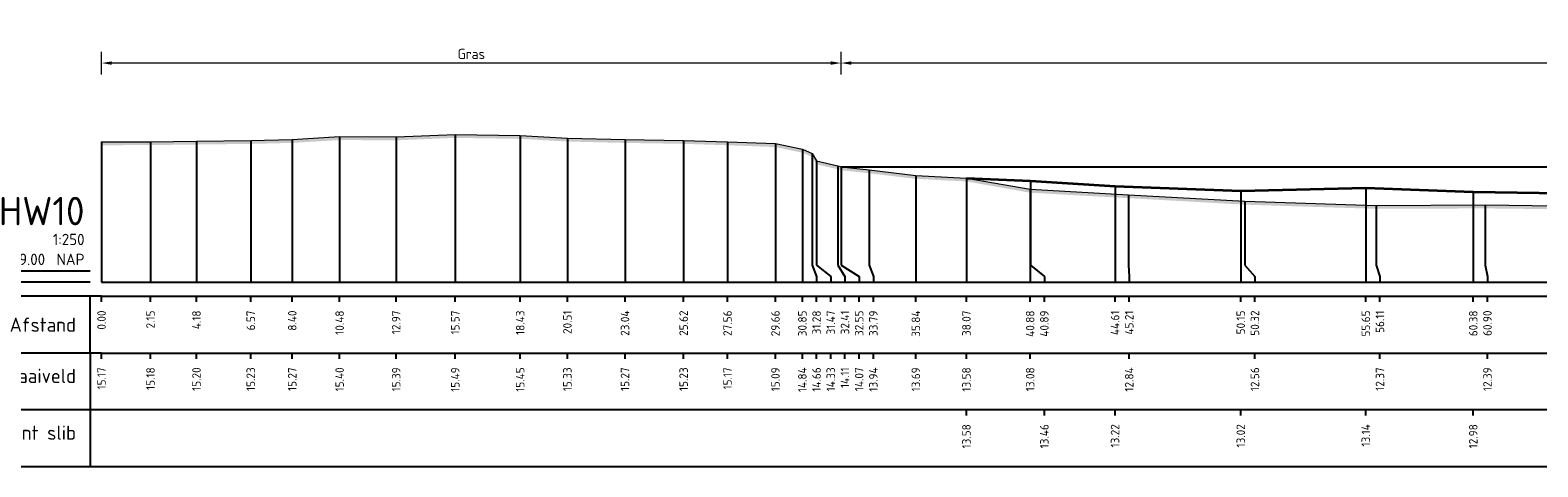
# Model space of a CAD drawing. Header units: metres. Extents: x 197882 to 206172, y 361908 to 364395.
# Tile 33 of 50: x 205781 to 205847, y 364125 to 364144. Entities that reach past the tile are written whole.
import ezdxf
from ezdxf.enums import TextEntityAlignment as Align

# ---------------------------------------------------------------- set-up
doc = ezdxf.new("R2010")
doc.units = ezdxf.units.M
doc.header["$PDMODE"] = 35
doc.header["$PDSIZE"] = 0.075
for name, color, linetype, lineweight in [('X-ME-AL-PROFIEL_BOVENKANT SLIB-GD', 42, 'Continuous', 35), ('X-ME-AL-PROFIEL_HUIDIG MAAIVELD-GD', 252, 'Continuous', 0), ('X-XX-AL-DETAIL1-M', 7, 'Continuous', 18)]:
    doc.layers.add(name, color=color, linetype=linetype, lineweight=lineweight)
doc.layers.add('X-ME-AL-PROFIEL_WATERLIJN-GD', color=150, linetype='Continuous')
doc.layers.add('X-ME-AL-PROFIELRASTER-S', color=7, linetype='Continuous')
doc.styles.add('NLCS-ISO-ANNOTATIEF-T18', font='NLCS-ISO.ttf', dxfattribs={"height": 1.8})
doc.styles.add('NLCS-ISO-ANNOTATIVE-T18', font='NLCS-ISO.ttf', dxfattribs={"height": 1.8})
doc.dimstyles.new('NLCS-ANNOTATIEF-T18-PIJL_L2_H0', dxfattribs={"dimtxt": 2.5, "dimasz": 1.8, "dimexe": 2, "dimexo": 2, "dimgap": 0.7, "dimtad": 1, "dimzin": 0, "dimdsep": 46, "dimtxsty": 'NLCS-ISO-ANNOTATIEF-T18', "dimcen": 0, "dimdle": 2, "dimclrd": 256, "dimclre": 256, "dimclrt": 10, "dimaunit": 2, "dimadec": 0, "dimazin": 0, "dimtfac": 1, "dimtdec": 3, "dimtofl": 0, "dimtmove": 0, "dimatfit": 3, "dimfxl": 2, "dimfxlon": 1, "dimtfillclr": 256, "dimtolj": 1, "dimtzin": 0, "dimlwd": -1, "dimlwe": -1, "dimarcsym": 0})

# ---------------------------------------------------------------- blocks, each defined once
blk = doc.blocks.new('SAL-PROFIELRASTER-D')
at = {"color": 0, "linetype": 'ByBlock', "lineweight": -2, "flags": 128}
for points in [[(-2, 0), (-72, 0)], [(-24, 2), (-23, 0), (-22, 2), (-2, 2)], [(-72, -12.5), (-72, -2.5)], [(0, -2.5), (-72, -2.5)], [(-2, -12.5), (-2, -2.5)], [(0, -12.5), (-72, -12.5)]]:
    blk.add_lwpolyline(points, dxfattribs=at)
at = {"color": 0, "linetype": 'ByBlock', "lineweight": -2, "style": 'NLCS-ISO-ANNOTATIVE-T18'}
blk.add_text('NAP', height=2, dxfattribs=at).set_placement((-3, 3), align=Align.RIGHT)
blk.add_text('Afstand', height=2.5, dxfattribs=at).set_placement((-4.5, -7.5), align=Align.MIDDLE_RIGHT)
for tag, height, p in [('PROFIELNR', 5, (-3, 10)), ('SCHAAL', 2, (-3, 6.5)), ('NAP', 2, (-9.94, 3))]:
    blk.add_attdef(tag, text='', height=height, dxfattribs=at).set_placement(p, align=Align.RIGHT)
blk = doc.blocks.new('SAL-PROFIELRASTER_BALK_EIND1-D')
at = {"color": 0, "linetype": 'ByBlock', "lineweight": -2, "flags": 128}
for points in [[(0, 0), (1, 0)], [(0, -2.5), (1, -2.5)], [(0, -12.5), (1, -12.5)]]:
    blk.add_lwpolyline(points, dxfattribs=at)
blk = doc.blocks.new('SAL-PROFIELRASTER_BALK-D')
at = {"color": 0, "linetype": 'ByBlock', "lineweight": -2}
for p, q in [((-72, -12.5), (-72, -2.5)), ((-2, -2.5), (-2, -12.5)), ((0, -12.5), (-72, -12.5))]:
    blk.add_line(p, q, dxfattribs=at)
at = {"color": 0, "linetype": 'ByBlock', "lineweight": -2, "style": 'NLCS-ISO-ANNOTATIVE-T18'}
for tag, height, p in [('TITEL1', 2.5, (-4.5, -6.5)), ('TITEL2', 1.5, (-4.5, -9.5))]:
    blk.add_attdef(tag, text='', height=height, dxfattribs=at).set_placement(p, align=Align.MIDDLE_RIGHT)
blk = doc.blocks.new('SAL-PROFIELRASTER_BALK_EIND2-D')
at = {"color": 0, "linetype": 'ByBlock', "lineweight": -2}
blk.add_line((1, -12.5), (0, -12.5), dxfattribs=at)
blk = doc.blocks.new('SAL-PROFIELRASTER_BALK_DATA-D')
at = {"color": 0, "linetype": 'ByBlock', "lineweight": -2}
blk.add_lwpolyline([(0, -3.5), (0, -2.5)], dxfattribs=at)
at = {"color": 0, "linetype": 'ByBlock', "lineweight": -2, "style": 'NLCS-ISO-ANNOTATIVE-T18'}
blk.add_attdef('GETAL', text='', height=1.5, rotation=90, dxfattribs=at).set_placement((0.75, -5), align=Align.RIGHT)
blk = doc.blocks.new('SAL-PROFIELRASTER_AANHAAL-D')
at = {"color": 9, "linetype": 'ByBlock', "lineweight": -2, "flags": 128}
blk.add_lwpolyline([(0, 1), (0, 0)], dxfattribs=at)
blk = doc.blocks.new('SAL-PROFIELRASTER_AANHAAL_STAGGER-D')
at = {"color": 9, "linetype": 'ByBlock', "lineweight": -2, "flags": 128}
for points in [[(0, 0), (0, -0.25)], [(0, -0.25), (1, -0.75)], [(1, -0.75), (1, -1)]]:
    blk.add_lwpolyline(points, dxfattribs=at)
blk = doc.blocks.new('*D80')
at = {"layer": 'Defpoints', "color": 0, "transparency": 16777216}
for p in [(205783.859, 364142.891), (205816.411, 364138.328), (205783.859, 364133.257)]:
    blk.add_point(p, dxfattribs=at)
at = {"layer": 'X-XX-AL-DETAIL1-M', "transparency": 16777216}
for p, q in [((205783.859, 364142.391), (205783.859, 364143.391)), ((205815.961, 364142.891), (205784.309, 364142.891)), ((205816.411, 364142.391), (205816.411, 364143.391))]:
    blk.add_line(p, q, dxfattribs=at)
for points in [[(205784.309, 364142.966), (205784.309, 364142.816), (205783.859, 364142.891)], [(205815.961, 364142.966), (205815.961, 364142.816), (205816.411, 364142.891)]]:
    blk.add_solid(points, dxfattribs=at)
at = {"layer": 'X-XX-AL-DETAIL1-M', "color": 10, "transparency": 16777216, "insert": (205800.135, 364143.291), "char_height": 0.45, "attachment_point": 5, "style": 'NLCS-ISO-ANNOTATIEF-T18'}
blk.add_mtext('\\A1;Gras', dxfattribs=at)
blk = doc.blocks.new('*D81')
at = {"layer": 'Defpoints', "color": 0, "transparency": 16777216}
for p in [(205816.411, 364142.891), (205816.411, 364138.328), (205953.452, 364138.328)]:
    blk.add_point(p, dxfattribs=at)
at = {"layer": 'X-XX-AL-DETAIL1-M', "transparency": 16777216}
for p, q in [((205816.411, 364142.391), (205816.411, 364143.391)), ((205953.002, 364142.891), (205816.861, 364142.891)), ((205953.452, 364142.391), (205953.452, 364143.391))]:
    blk.add_line(p, q, dxfattribs=at)
for points in [[(205816.861, 364142.966), (205816.861, 364142.816), (205816.411, 364142.891)], [(205953.002, 364142.966), (205953.002, 364142.816), (205953.452, 364142.891)]]:
    blk.add_solid(points, dxfattribs=at)
at = {"layer": 'X-XX-AL-DETAIL1-M', "color": 10, "transparency": 16777216, "insert": (205884.931, 364143.291), "char_height": 0.45, "attachment_point": 5, "style": 'NLCS-ISO-ANNOTATIEF-T18'}
blk.add_mtext('\\A1;Waterbodem met slib', dxfattribs=at)

msp = doc.modelspace()

# ---------------------------------------------------------------- hatches: boundary and pattern name
at = {"layer": 'X-ME-AL-PROFIEL_HUIDIG MAAIVELD-GD'}
h = msp.add_hatch(dxfattribs=at)
h.set_pattern_fill('AGR-MAAIVELD', color=256, scale=0.05, pattern_type=2)
h.set_pattern_definition([(45, (-14.5062, 136.6852), (-0.25000007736, 0.25000007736), []), (45, (-14.5419, 136.72093), (0, 0.50000015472), [0.3535535, -0.3535535]), (45, (-14.57763, 136.75664), (0, 0.50000015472), [0.3535535, -0.3535535]), (45, (-14.61384, 136.79286), (0, 0.50000015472), [0.3535535, -0.3535535]), (45, (-14.64906, 136.82807), (0, 0.50000015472), [0.3535535, -0.3535535]), (45, (-14.68477, 136.8638), (0, 0.50000015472), [0.3535535, -0.3535535]), (45, (-14.7205, 136.8995), (0, 0.50000015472), [0.3535535, -0.3535535]), (315, (-14.5062, 136.6852), (0.25000007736, 0.25000007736), []), (315, (-14.4705, 136.72093), (0.50000015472, -1e-16), [0.3535535, -0.3535535]), (315, (-14.43477, 136.75664), (0.50000015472, -1e-16), [0.3535535, -0.3535535]), (315, (-14.39856, 136.79286), (0.50000015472, -1e-16), [0.3535535, -0.3535535]), (315, (-14.36334, 136.82807), (0.50000015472, -1e-16), [0.3535535, -0.3535535]), (315, (-14.32763, 136.8638), (0.50000015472, -1e-16), [0.3535535, -0.3535535]), (315, (-14.2919, 136.8995), (0.50000015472, -1e-16), [0.3535535, -0.3535535])])
h.paths.add_polyline_path([(205961.782, 364139.916), (205961.782, 364139.766), (205960.128, 364139.399), (205958.165, 364139.19), (205956.819, 364138.821), (205955.04, 364138.597), (205953.913, 364138.366), (205953.756, 364138.233), (205952.711, 364138.044), (205950.235, 364137.942), (205947.445, 364137.914), (205945.074, 364137.726), (205940.861, 364137.439), (205936.728, 364137.084), (205932.466, 364136.683), (205927.707, 364135.942), (205922.272, 364135.976), (205917.884, 364135.999), (205913.572, 364136.085), (205908.758, 364136.138), (205904.668, 364136.042), (205899.586, 364136.239), (205896.188, 364136.276), (205890.878, 364136.161), (205883.688, 364136.301), (205880.568, 364136.49), (205872.086, 364136.436), (205865.317, 364136.747), (205859.025, 364136.471), (205855.154, 364136.601), (205849.947, 364136.439), (205844.759, 364136.499), (205839.971, 364136.479), (205834.18, 364136.663), (205829.069, 364136.949), (205824.736, 364137.188), (205821.931, 364137.685), (205819.702, 364137.797), (205817.648, 364138.045), (205816.411, 364138.178), (205816.269, 364138.221), (205815.327, 364138.441), (205815.139, 364138.762), (205814.709, 364138.948), (205813.523, 364139.196), (205811.415, 364139.275), (205809.482, 364139.339), (205806.901, 364139.378), (205804.365, 364139.44), (205802.289, 364139.556), (205799.43, 364139.601), (205796.83, 364139.493), (205794.339, 364139.504), (205792.254, 364139.38), (205790.426, 364139.336), (205788.038, 364139.308), (205786.013, 364139.283), (205783.859, 364139.277), (205783.859, 364139.427), (205786.013, 364139.433), (205788.038, 364139.458), (205790.426, 364139.486), (205792.254, 364139.53), (205794.339, 364139.654), (205796.83, 364139.643), (205799.43, 364139.751), (205802.289, 364139.706), (205804.365, 364139.59), (205806.901, 364139.528), (205809.482, 364139.489), (205811.415, 364139.425), (205813.523, 364139.346), (205814.709, 364139.098), (205815.139, 364138.912), (205815.327, 364138.591), (205816.269, 364138.371), (205816.411, 364138.328), (205817.648, 364138.195), (205819.702, 364137.947), (205821.931, 364137.835), (205824.736, 364137.338), (205829.069, 364137.099), (205834.18, 364136.813), (205839.971, 364136.629), (205844.759, 364136.649), (205849.947, 364136.589), (205855.154, 364136.751), (205859.025, 364136.621), (205865.317, 364136.897), (205872.086, 364136.586), (205880.568, 364136.64), (205883.688, 364136.451), (205890.878, 364136.311), (205896.188, 364136.426), (205899.586, 364136.389), (205904.668, 364136.192), (205908.758, 364136.288), (205913.572, 364136.235), (205917.884, 364136.149), (205922.272, 364136.126), (205927.707, 364136.092), (205932.466, 364136.833), (205936.728, 364137.234), (205940.861, 364137.589), (205945.074, 364137.876), (205947.445, 364138.064), (205950.235, 364138.092), (205952.711, 364138.194), (205953.756, 364138.383), (205953.913, 364138.516), (205955.04, 364138.747), (205956.819, 364138.971), (205958.165, 364139.34), (205960.128, 364139.549)])

# ---------------------------------------------------------------- linework, layer by layer
at = {"layer": 'X-ME-AL-PROFIEL_BOVENKANT SLIB-GD'}
msp.add_lwpolyline([(205821.931, 364137.835), (205824.746, 364137.717), (205828.473, 364137.476), (205834.006, 364137.276), (205839.51, 364137.397), (205844.242, 364137.233), (205849.074, 364137.151)], dxfattribs=at)
at = {"layer": 'X-ME-AL-PROFIEL_HUIDIG MAAIVELD-GD'}
msp.add_lwpolyline([(205783.859, 364139.427), (205786.013, 364139.433), (205788.038, 364139.458), (205790.426, 364139.486), (205792.254, 364139.53), (205794.339, 364139.654), (205796.83, 364139.643), (205799.43, 364139.751), (205802.289, 364139.706), (205804.365, 364139.59), (205806.901, 364139.528), (205809.482, 364139.489), (205811.415, 364139.425), (205813.523, 364139.346), (205814.709, 364139.098), (205815.139, 364138.912), (205815.327, 364138.591), (205816.269, 364138.371), (205816.411, 364138.328), (205817.648, 364138.195), (205819.702, 364137.947), (205821.931, 364137.835), (205824.736, 364137.338), (205829.069, 364137.099), (205834.18, 364136.813), (205839.971, 364136.629), (205844.759, 364136.649), (205849.947, 364136.589)], dxfattribs=at)
at = {"layer": 'X-ME-AL-PROFIEL_WATERLIJN-GD'}
msp.add_lwpolyline([(205816.411, 364138.328), (205953.452, 364138.328)], dxfattribs=at)

# ---------------------------------------------------------------- block references
at = {"layer": 'X-ME-AL-PROFIELRASTER-S'}
for p, yscale in [((205792.254, 364133.257), 6.273), ((205794.339, 364133.257), 6.397), ((205796.83, 364133.257), 6.385999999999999), ((205799.43, 364133.257), 6.494), ((205802.289, 364133.257), 6.449), ((205804.365, 364133.257), 6.333), ((205806.901, 364133.257), 6.271000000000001), ((205783.859, 364133.257), 6.17), ((205786.013, 364133.257), 6.176), ((205788.038, 364133.257), 6.201000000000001), ((205790.426, 364133.257), 6.228999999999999), ((205809.482, 364133.257), 6.231999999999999), ((205811.415, 364133.257), 6.167999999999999), ((205813.523, 364133.257), 6.089), ((205814.709, 364133.257), 5.840999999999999), ((205815.139, 364134.257), 4.654999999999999), ((205815.327, 364134.257), 4.334), ((205816.269, 364134.257), 4.114000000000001), ((205816.411, 364134.257), 4.071), ((205816.411, 364134.257), 4.071), ((205816.411, 364134.257), 4.071), ((205816.411, 364134.257), 4.071), ((205817.648, 364134.257), 3.938000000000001), ((205817.648, 364134.257), 3.938000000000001), ((205819.702, 364133.257), 4.69), ((205819.702, 364133.257), 4.69), ((205821.931, 364133.257), 4.577999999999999), ((205821.931, 364133.257), 4.577999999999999), ((205824.746, 364134.257), 3.460000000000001), ((205824.736, 364133.257), 4.081), ((205828.473, 364133.257), 4.218999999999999), ((205829.069, 364134.257), 2.842000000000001), ((205834.006, 364133.257), 4.019), ((205839.51, 364133.257), 4.140000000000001), ((205844.242, 364133.257), 3.976000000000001), ((205834.18, 364134.257), 2.555999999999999), ((205839.971, 364134.257), 2.372), ((205844.759, 364134.257), 2.391999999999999)]:
    msp.add_blockref('SAL-PROFIELRASTER_AANHAAL-D', p, dxfattribs=dict(at, yscale=yscale))
at = {"layer": 'X-ME-AL-PROFIELRASTER-S', "xscale": 0.25, "yscale": 0.25, "zscale": 0.25}
for name, p, values in [('SAL-PROFIELRASTER-D', (205783.859, 364133.257), {'PROFIELNR': 'HW10', 'SCHAAL': '1:250', 'NAP': '9.00'}), ('SAL-PROFIELRASTER_BALK_DATA-D', (205783.859, 364133.257), {'GETAL': '0.00'}), ('SAL-PROFIELRASTER_BALK_DATA-D', (205786.013, 364133.257), {'GETAL': '2.15'}), ('SAL-PROFIELRASTER_BALK_DATA-D', (205788.038, 364133.257), {'GETAL': '4.18'}), ('SAL-PROFIELRASTER_BALK_DATA-D', (205790.426, 364133.257), {'GETAL': '6.57'}), ('SAL-PROFIELRASTER_BALK_DATA-D', (205792.254, 364133.257), {'GETAL': '8.40'}), ('SAL-PROFIELRASTER_BALK_DATA-D', (205794.339, 364133.257), {'GETAL': '10.48'}), ('SAL-PROFIELRASTER_BALK_DATA-D', (205796.83, 364133.257), {'GETAL': '12.97'}), ('SAL-PROFIELRASTER_BALK_DATA-D', (205799.43, 364133.257), {'GETAL': '15.57'}), ('SAL-PROFIELRASTER_BALK_DATA-D', (205802.289, 364133.257), {'GETAL': '18.43'}), ('SAL-PROFIELRASTER_BALK_DATA-D', (205804.365, 364133.257), {'GETAL': '20.51'}), ('SAL-PROFIELRASTER_BALK_DATA-D', (205806.901, 364133.257), {'GETAL': '23.04'}), ('SAL-PROFIELRASTER_BALK_DATA-D', (205809.482, 364133.257), {'GETAL': '25.62'}), ('SAL-PROFIELRASTER_BALK_DATA-D', (205811.415, 364133.257), {'GETAL': '27.56'}), ('SAL-PROFIELRASTER_BALK_DATA-D', (205813.523, 364133.257), {'GETAL': '29.66'}), ('SAL-PROFIELRASTER_BALK_DATA-D', (205814.709, 364133.257), {'GETAL': '30.85'}), ('SAL-PROFIELRASTER_BALK_DATA-D', (205815.334, 364133.257), {'GETAL': '31.28'}), ('SAL-PROFIELRASTER_BALK_DATA-D', (205815.959, 364133.257), {'GETAL': '31.47'}), ('SAL-PROFIELRASTER_BALK_DATA-D', (205816.584, 364133.257), {'GETAL': '32.41'}), ('SAL-PROFIELRASTER_BALK_DATA-D', (205817.209, 364133.257), {'GETAL': '32.55'}), ('SAL-PROFIELRASTER_BALK_DATA-D', (205817.209, 364133.257), {'GETAL': '32.55'}), ('SAL-PROFIELRASTER_BALK_DATA-D', (205817.209, 364133.257), {'GETAL': '32.55'}), ('SAL-PROFIELRASTER_BALK_DATA-D', (205817.209, 364133.257), {'GETAL': '32.55'}), ('SAL-PROFIELRASTER_BALK_DATA-D', (205817.834, 364133.257), {'GETAL': '33.79'}), ('SAL-PROFIELRASTER_BALK_DATA-D', (205817.834, 364133.257), {'GETAL': '33.79'}), ('SAL-PROFIELRASTER_BALK_DATA-D', (205819.702, 364133.257), {'GETAL': '35.84'}), ('SAL-PROFIELRASTER_BALK_DATA-D', (205819.702, 364133.257), {'GETAL': '35.84'}), ('SAL-PROFIELRASTER_BALK_DATA-D', (205821.931, 364133.257), {'GETAL': '38.07'}), ('SAL-PROFIELRASTER_BALK_DATA-D', (205821.931, 364133.257), {'GETAL': '38.07'}), ('SAL-PROFIELRASTER_BALK_DATA-D', (205824.736, 364133.257), {'GETAL': '40.88'}), ('SAL-PROFIELRASTER_BALK_DATA-D', (205825.361, 364133.257), {'GETAL': '40.89'}), ('SAL-PROFIELRASTER_BALK_DATA-D', (205828.473, 364133.257), {'GETAL': '44.61'}), ('SAL-PROFIELRASTER_BALK_DATA-D', (205829.098, 364133.257), {'GETAL': '45.21'}), ('SAL-PROFIELRASTER_BALK_DATA-D', (205834.006, 364133.257), {'GETAL': '50.15'}), ('SAL-PROFIELRASTER_BALK_DATA-D', (205834.631, 364133.257), {'GETAL': '50.32'}), ('SAL-PROFIELRASTER_BALK_DATA-D', (205839.51, 364133.257), {'GETAL': '55.65'}), ('SAL-PROFIELRASTER_BALK_DATA-D', (205840.135, 364133.257), {'GETAL': '56.11'}), ('SAL-PROFIELRASTER_BALK_DATA-D', (205844.242, 364133.257), {'GETAL': '60.38'}), ('SAL-PROFIELRASTER_BALK_DATA-D', (205844.867, 364133.257), {'GETAL': '60.90'}), ('SAL-PROFIELRASTER_BALK-D', (205783.859, 364130.757), {'TITEL1': 'Hoogte Maaiveld'}), ('SAL-PROFIELRASTER_BALK_DATA-D', (205783.859, 364130.757), {'GETAL': '15.17'}), ('SAL-PROFIELRASTER_BALK_DATA-D', (205786.013, 364130.757), {'GETAL': '15.18'}), ('SAL-PROFIELRASTER_BALK_DATA-D', (205788.038, 364130.757), {'GETAL': '15.20'}), ('SAL-PROFIELRASTER_BALK_DATA-D', (205790.426, 364130.757), {'GETAL': '15.23'}), ('SAL-PROFIELRASTER_BALK_DATA-D', (205792.254, 364130.757), {'GETAL': '15.27'}), ('SAL-PROFIELRASTER_BALK_DATA-D', (205794.339, 364130.757), {'GETAL': '15.40'}), ('SAL-PROFIELRASTER_BALK_DATA-D', (205796.83, 364130.757), {'GETAL': '15.39'}), ('SAL-PROFIELRASTER_BALK_DATA-D', (205799.43, 364130.757), {'GETAL': '15.49'}), ('SAL-PROFIELRASTER_BALK_DATA-D', (205802.289, 364130.757), {'GETAL': '15.45'}), ('SAL-PROFIELRASTER_BALK_DATA-D', (205804.365, 364130.757), {'GETAL': '15.33'}), ('SAL-PROFIELRASTER_BALK_DATA-D', (205806.901, 364130.757), {'GETAL': '15.27'}), ('SAL-PROFIELRASTER_BALK_DATA-D', (205809.482, 364130.757), {'GETAL': '15.23'}), ('SAL-PROFIELRASTER_BALK_DATA-D', (205811.415, 364130.757), {'GETAL': '15.17'}), ('SAL-PROFIELRASTER_BALK_DATA-D', (205813.523, 364130.757), {'GETAL': '15.09'}), ('SAL-PROFIELRASTER_BALK_DATA-D', (205814.709, 364130.757), {'GETAL': '14.84'}), ('SAL-PROFIELRASTER_BALK_DATA-D', (205815.334, 364130.757), {'GETAL': '14.66'}), ('SAL-PROFIELRASTER_BALK_DATA-D', (205815.959, 364130.757), {'GETAL': '14.33'}), ('SAL-PROFIELRASTER_BALK_DATA-D', (205816.584, 364130.757), {'GETAL': '14.11'}), ('SAL-PROFIELRASTER_BALK_DATA-D', (205817.209, 364130.757), {'GETAL': '14.07'}), ('SAL-PROFIELRASTER_BALK_DATA-D', (205817.834, 364130.757), {'GETAL': '13.94'}), ('SAL-PROFIELRASTER_BALK_DATA-D', (205819.702, 364130.757), {'GETAL': '13.69'}), ('SAL-PROFIELRASTER_BALK_DATA-D', (205821.931, 364130.757), {'GETAL': '13.58'}), ('SAL-PROFIELRASTER_BALK_DATA-D', (205824.736, 364130.757), {'GETAL': '13.08'}), ('SAL-PROFIELRASTER_BALK_DATA-D', (205829.098, 364130.757), {'GETAL': '12.84'}), ('SAL-PROFIELRASTER_BALK_DATA-D', (205834.631, 364130.757), {'GETAL': '12.56'}), ('SAL-PROFIELRASTER_BALK_DATA-D', (205840.135, 364130.757), {'GETAL': '12.37'}), ('SAL-PROFIELRASTER_BALK_DATA-D', (205844.867, 364130.757), {'GETAL': '12.39'}), ('SAL-PROFIELRASTER_BALK-D', (205783.859, 364128.257), {'TITEL1': 'Hoogte Bovenkant slib'}), ('SAL-PROFIELRASTER_BALK_DATA-D', (205821.931, 364128.257), {'GETAL': '13.58'}), ('SAL-PROFIELRASTER_BALK_DATA-D', (205825.361, 364128.257), {'GETAL': '13.46'}), ('SAL-PROFIELRASTER_BALK_DATA-D', (205828.473, 364128.257), {'GETAL': '13.22'}), ('SAL-PROFIELRASTER_BALK_DATA-D', (205834.006, 364128.257), {'GETAL': '13.02'}), ('SAL-PROFIELRASTER_BALK_DATA-D', (205839.51, 364128.257), {'GETAL': '13.14'}), ('SAL-PROFIELRASTER_BALK_DATA-D', (205844.242, 364128.257), {'GETAL': '12.98'})]:
    msp.add_blockref(name, p, dxfattribs=at).add_auto_attribs(values)
at = {"layer": 'X-ME-AL-PROFIELRASTER-S'}
for p, xscale, zscale in [((205815.139, 364134.257), 0.1950458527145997, 0.1950458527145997), ((205815.327, 364134.257), 0.6320075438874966, 0.6320075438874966), ((205816.269, 364134.257), 0.3142551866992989, 0.3142551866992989), ((205816.411, 364134.257), 0.7978391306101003, 0.7978391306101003), ((205816.411, 364134.257), 0.7978391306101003, 0.7978391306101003), ((205816.411, 364134.257), 0.7978391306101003, 0.7978391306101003), ((205816.411, 364134.257), 0.7978391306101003, 0.7978391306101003), ((205817.648, 364134.257), 0.1857808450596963, 0.1857808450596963), ((205817.648, 364134.257), 0.1857808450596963, 0.1857808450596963), ((205824.746, 364134.257), 0.6154931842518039, 0.6154931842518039), ((205829.069, 364134.257), 0.02966846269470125, 0.02966846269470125), ((205834.18, 364134.257), 0.4509439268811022, 0.4509439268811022), ((205839.971, 364134.257), 0.1646464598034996, 0.1646464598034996), ((205844.759, 364134.257), 0.1076812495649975, 0.1076812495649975)]:
    msp.add_blockref('SAL-PROFIELRASTER_AANHAAL_STAGGER-D', p, dxfattribs=dict(at, xscale=xscale, zscale=zscale))
at = {"layer": 'X-ME-AL-PROFIELRASTER-S', "xscale": 178.5481913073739, "yscale": 0.25, "zscale": 178.5481913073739}
for name, p in [('SAL-PROFIELRASTER_BALK_EIND1-D', (205783.859, 364133.257)), ('SAL-PROFIELRASTER_BALK_EIND2-D', (205783.859, 364130.757)), ('SAL-PROFIELRASTER_BALK_EIND2-D', (205783.859, 364128.257))]:
    msp.add_blockref(name, p, dxfattribs=at)

# ---------------------------------------------------------------- dimensions: what is measured, and where the dimension line sits
at = {"layer": 'X-XX-AL-DETAIL1-M'}
for base, p1, p2, text, picture, middle in [((205816.411, 364142.891), (205953.452, 364138.328), (205816.411, 364138.328), 'Waterbodem met slib', '*D81', (205884.931, 364142.891)), ((205783.859, 364142.891), (205816.411, 364138.328), (205783.859, 364133.257), 'Gras', '*D80', (205800.135, 364142.891))]:
    dim = msp.add_linear_dim(base=base, p1=p1, p2=p2, text=text, dimstyle='NLCS-ANNOTATIEF-T18-PIJL_L2_H0', dxfattribs=at)
    dim.commit()
    dim.dimension.update_dxf_attribs({"geometry": picture, "text_midpoint": middle, "dimtype": 160})

doc.saveas('drawing.dxf')
